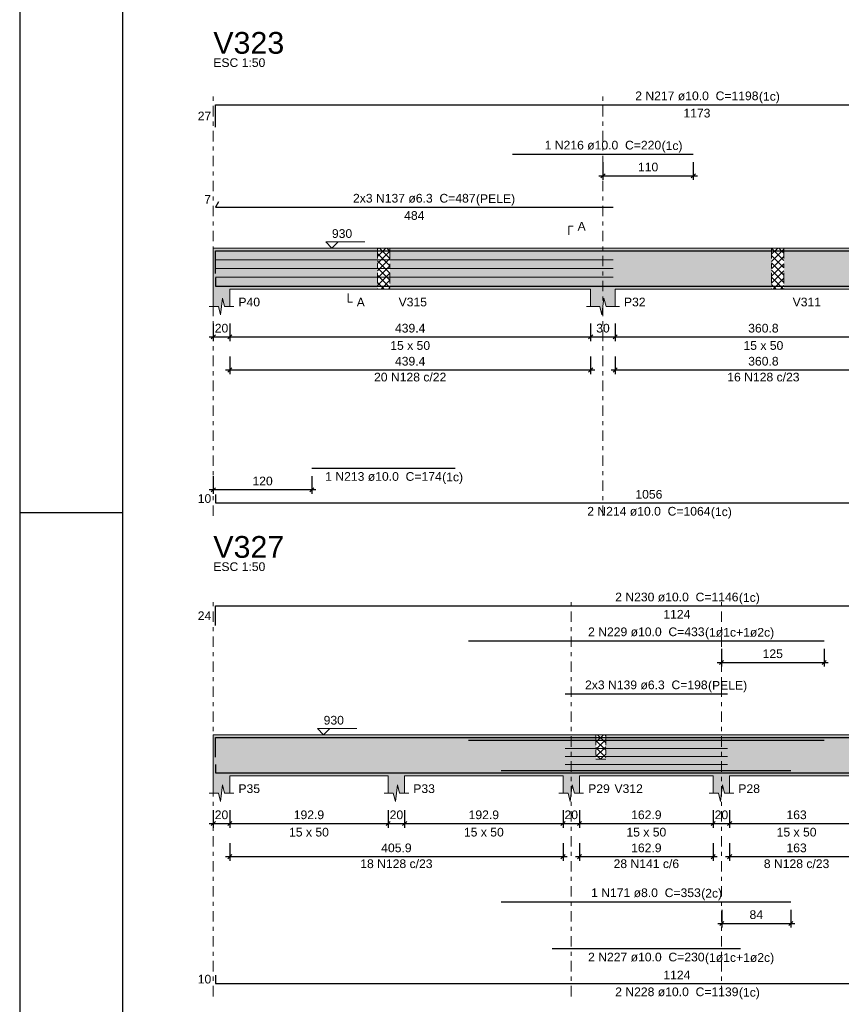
# Model space of a CAD drawing. Header units: millimetres. Extents: x 0 to 119, y 0 to 84.
# Tile 3 of 30: x 0 to 20, y 18 to 42. Entities that reach past the tile are written whole.
import ezdxf

# ---------------------------------------------------------------- set-up
doc = ezdxf.new("R2010")
doc.units = ezdxf.units.MM
doc.header["$MEASUREMENT"] = 0
doc.linetypes.add('DASHDOT', pattern=[2.54, 1.27, -0.635, 0, -0.635])
doc.linetypes.add('NULL', pattern=[0])
doc.layers.get('0').update_dxf_attribs({"lineweight": 18})
for name, color, linetype, lineweight in [('Descrição da armadura', 7, 'Continuous', 0), ('DT-Arm complementar', 5, 'Continuous', 5), ('DT-Barras na forma', 2, 'Continuous', 30), ('DT-Barras rebatidas', 2, 'Continuous', 30), ('DT-Cotas', 9, 'Continuous', 5), ('DT-Forma', 5, 'Continuous', 5), ('DT-Hachura forma vigas', 254, 'Continuous', 5), ('DT-Hachura intersecção vigas', 9, 'Continuous', 5), ('DT-Pontilhado', 9, 'DASHDOT', 5), ('DT-Textos', 7, 'Continuous', 5), ('DT-Título', 3, 'Continuous', 20), ('Textos armaduras', 7, 'Continuous', 0)]:
    doc.layers.add(name, color=color, linetype=linetype, lineweight=lineweight)
doc.layers.add('SEDUC_MARF', color=1, linetype='Continuous')
doc.layers.add('SEDUC_MARGG', color=7, linetype='Continuous')
doc.styles.add('Arial', font='txt')
doc.dimstyles.new('UM_50.000000', dxfattribs={"dimtxt": 0.18, "dimasz": 0.1, "dimexe": 0.1, "dimexo": 0.2, "dimgap": 0, "dimtad": 1, "dimtih": 1, "dimtoh": 1, "dimdec": 1, "dimlfac": 50, "dimzin": 0, "dimdsep": 46, "dimtxsty": 'Standard', "dimcen": 0.09, "dimdle": 0.1, "dimadec": 1, "dimazin": 2, "dimtfac": 1, "dimtdec": 4, "dimtofl": 0, "dimtmove": 0, "dimatfit": 3, "dimfxl": 1, "dimtolj": 1, "dimarcsym": 0})

# ---------------------------------------------------------------- blocks, each defined once
blk = doc.blocks.new('_Oblique')
at = {"color": 0, "linetype": 'ByBlock', "lineweight": -2}
blk.add_line((-0.5, -0.5), (0.5, 0.5), dxfattribs=at)
blk = doc.blocks.new('*D187')
at = {"layer": 'Defpoints', "color": 0}
for p in [(4.715, 34.506), (5.115, 34.506), (5.115, 33.976)]:
    blk.add_point(p, dxfattribs=at)
at = {"layer": 'DT-Cotas', "color": 0, "lineweight": -2}
for p, q in [((4.715, 34.306), (4.715, 33.876)), ((5.115, 34.306), (5.115, 33.876)), ((4.615, 33.976), (5.215, 33.976))]:
    blk.add_line(p, q, dxfattribs=at)
at = {"layer": 'DT-Cotas', "color": 0, "lineweight": -2, "xscale": 0.1, "yscale": 0.1, "zscale": 0.1, "rotation": 180}
blk.add_blockref('_Oblique', (4.715, 33.976), dxfattribs=at)
at = {"layer": 'DT-Cotas', "color": 0, "lineweight": -2, "xscale": 0.1, "yscale": 0.1, "zscale": 0.1}
blk.add_blockref('_Oblique', (5.115, 33.976), dxfattribs=at)
at = {"layer": 'DT-Cotas', "color": 7, "insert": (4.915, 34.188), "char_height": 0.2118, "attachment_point": 5, "rotation": 0.0057, "style": 'Arial'}
blk.add_mtext('\\A1;20', dxfattribs=at)
blk = doc.blocks.new('*D188')
at = {"layer": 'Defpoints', "color": 0}
for p in [(5.115, 34.506), (13.904, 34.506), (13.904, 33.976)]:
    blk.add_point(p, dxfattribs=at)
at = {"layer": 'DT-Cotas', "color": 0, "lineweight": -2}
for p, q in [((5.115, 34.306), (5.115, 33.876)), ((13.904, 34.306), (13.904, 33.876)), ((5.015, 33.976), (14.004, 33.976))]:
    blk.add_line(p, q, dxfattribs=at)
at = {"layer": 'DT-Cotas', "color": 0, "lineweight": -2, "xscale": 0.1, "yscale": 0.1, "zscale": 0.1, "rotation": 180}
blk.add_blockref('_Oblique', (5.115, 33.976), dxfattribs=at)
at = {"layer": 'DT-Cotas', "color": 0, "lineweight": -2, "xscale": 0.1, "yscale": 0.1, "zscale": 0.1}
blk.add_blockref('_Oblique', (13.904, 33.976), dxfattribs=at)
at = {"layer": 'DT-Cotas', "color": 7, "insert": (9.509, 34.188), "char_height": 0.2118, "attachment_point": 5, "rotation": 0.0057, "style": 'Arial'}
blk.add_mtext('\\A1;439.4', dxfattribs=at)
blk = doc.blocks.new('*D189')
at = {"layer": 'Defpoints', "color": 0}
for p in [(13.904, 34.506), (14.504, 34.506), (14.504, 33.976)]:
    blk.add_point(p, dxfattribs=at)
at = {"layer": 'DT-Cotas', "color": 0, "lineweight": -2}
for p, q in [((13.904, 34.306), (13.904, 33.876)), ((14.504, 34.306), (14.504, 33.876)), ((13.804, 33.976), (14.604, 33.976))]:
    blk.add_line(p, q, dxfattribs=at)
at = {"layer": 'DT-Cotas', "color": 0, "lineweight": -2, "xscale": 0.1, "yscale": 0.1, "zscale": 0.1, "rotation": 180}
blk.add_blockref('_Oblique', (13.904, 33.976), dxfattribs=at)
at = {"layer": 'DT-Cotas', "color": 0, "lineweight": -2, "xscale": 0.1, "yscale": 0.1, "zscale": 0.1}
blk.add_blockref('_Oblique', (14.504, 33.976), dxfattribs=at)
at = {"layer": 'DT-Cotas', "color": 7, "insert": (14.204, 34.188), "char_height": 0.2118, "attachment_point": 5, "rotation": 0.0057, "style": 'Arial'}
blk.add_mtext('\\A1;30', dxfattribs=at)
blk = doc.blocks.new('*D190')
at = {"layer": 'Defpoints', "color": 0}
for p in [(14.504, 34.506), (21.719, 34.506), (21.719, 33.976)]:
    blk.add_point(p, dxfattribs=at)
at = {"layer": 'DT-Cotas', "color": 0, "lineweight": -2}
for p, q in [((14.504, 34.306), (14.504, 33.876)), ((21.719, 34.306), (21.719, 33.876)), ((14.404, 33.976), (21.819, 33.976))]:
    blk.add_line(p, q, dxfattribs=at)
at = {"layer": 'DT-Cotas', "color": 0, "lineweight": -2, "xscale": 0.1, "yscale": 0.1, "zscale": 0.1, "rotation": 180}
blk.add_blockref('_Oblique', (14.504, 33.976), dxfattribs=at)
at = {"layer": 'DT-Cotas', "color": 0, "lineweight": -2, "xscale": 0.1, "yscale": 0.1, "zscale": 0.1}
blk.add_blockref('_Oblique', (21.719, 33.976), dxfattribs=at)
at = {"layer": 'DT-Cotas', "color": 7, "insert": (18.111, 34.188), "char_height": 0.2118, "attachment_point": 5, "rotation": 0.0057, "style": 'Arial'}
blk.add_mtext('\\A1;360.8', dxfattribs=at)
blk = doc.blocks.new('*D194')
at = {"layer": 'Defpoints', "color": 0}
for p in [(4.715, 30.784), (7.115, 30.784), (4.715, 30.255)]:
    blk.add_point(p, dxfattribs=at)
at = {"layer": 'DT-Cotas', "color": 0, "lineweight": -2}
for p, q in [((4.715, 30.584), (4.715, 30.155)), ((7.115, 30.584), (7.115, 30.155)), ((7.215, 30.255), (4.615, 30.255))]:
    blk.add_line(p, q, dxfattribs=at)
at = {"layer": 'DT-Cotas', "color": 0, "lineweight": -2, "xscale": 0.1, "yscale": 0.1, "zscale": 0.1, "rotation": 180}
blk.add_blockref('_Oblique', (4.715, 30.255), dxfattribs=at)
at = {"layer": 'DT-Cotas', "color": 0, "lineweight": -2, "xscale": 0.1, "yscale": 0.1, "zscale": 0.1}
blk.add_blockref('_Oblique', (7.115, 30.255), dxfattribs=at)
at = {"layer": 'DT-Cotas', "color": 7, "insert": (5.915, 30.466), "char_height": 0.2118, "attachment_point": 5, "rotation": 0.0057, "style": 'Arial'}
blk.add_mtext('\\A1;120', dxfattribs=at)
blk = doc.blocks.new('*D195')
at = {"layer": 'Defpoints', "color": 0}
for p in [(14.204, 38.429), (16.404, 38.429), (16.404, 37.9)]:
    blk.add_point(p, dxfattribs=at)
at = {"layer": 'DT-Cotas', "color": 0, "lineweight": -2}
for p, q in [((14.204, 38.229), (14.204, 37.8)), ((16.404, 38.229), (16.404, 37.8)), ((14.104, 37.9), (16.504, 37.9))]:
    blk.add_line(p, q, dxfattribs=at)
at = {"layer": 'DT-Cotas', "color": 0, "lineweight": -2, "xscale": 0.1, "yscale": 0.1, "zscale": 0.1, "rotation": 180}
blk.add_blockref('_Oblique', (14.204, 37.9), dxfattribs=at)
at = {"layer": 'DT-Cotas', "color": 0, "lineweight": -2, "xscale": 0.1, "yscale": 0.1, "zscale": 0.1}
blk.add_blockref('_Oblique', (16.404, 37.9), dxfattribs=at)
at = {"layer": 'DT-Cotas', "color": 7, "insert": (15.304, 38.112), "char_height": 0.2118, "attachment_point": 5, "rotation": 0.0057, "style": 'Arial'}
blk.add_mtext('\\A1;110', dxfattribs=at)
blk = doc.blocks.new('*D199')
at = {"layer": 'Defpoints', "color": 0}
for p in [(5.115, 33.701), (13.904, 33.701), (13.904, 33.171)]:
    blk.add_point(p, dxfattribs=at)
at = {"layer": 'DT-Cotas', "color": 0, "lineweight": -2}
for p, q in [((5.115, 33.501), (5.115, 33.071)), ((13.904, 33.501), (13.904, 33.071)), ((5.015, 33.171), (14.004, 33.171))]:
    blk.add_line(p, q, dxfattribs=at)
at = {"layer": 'DT-Cotas', "color": 0, "lineweight": -2, "xscale": 0.1, "yscale": 0.1, "zscale": 0.1, "rotation": 180}
blk.add_blockref('_Oblique', (5.115, 33.171), dxfattribs=at)
at = {"layer": 'DT-Cotas', "color": 0, "lineweight": -2, "xscale": 0.1, "yscale": 0.1, "zscale": 0.1}
blk.add_blockref('_Oblique', (13.904, 33.171), dxfattribs=at)
at = {"layer": 'DT-Cotas', "color": 7, "insert": (9.509, 33.383), "char_height": 0.2118, "attachment_point": 5, "rotation": 0.0057, "style": 'Arial'}
blk.add_mtext('\\A1;439.4', dxfattribs=at)
blk = doc.blocks.new('*D200')
at = {"layer": 'Defpoints', "color": 0}
for p in [(14.504, 33.701), (21.719, 33.701), (21.719, 33.171)]:
    blk.add_point(p, dxfattribs=at)
at = {"layer": 'DT-Cotas', "color": 0, "lineweight": -2}
for p, q in [((14.504, 33.501), (14.504, 33.071)), ((21.719, 33.501), (21.719, 33.071)), ((14.404, 33.171), (21.819, 33.171))]:
    blk.add_line(p, q, dxfattribs=at)
at = {"layer": 'DT-Cotas', "color": 0, "lineweight": -2, "xscale": 0.1, "yscale": 0.1, "zscale": 0.1, "rotation": 180}
blk.add_blockref('_Oblique', (14.504, 33.171), dxfattribs=at)
at = {"layer": 'DT-Cotas', "color": 0, "lineweight": -2, "xscale": 0.1, "yscale": 0.1, "zscale": 0.1}
blk.add_blockref('_Oblique', (21.719, 33.171), dxfattribs=at)
at = {"layer": 'DT-Cotas', "color": 7, "insert": (18.111, 33.383), "char_height": 0.2118, "attachment_point": 5, "rotation": 0.0057, "style": 'Arial'}
blk.add_mtext('\\A1;360.8', dxfattribs=at)
blk = doc.blocks.new('*D226')
at = {"layer": 'Defpoints', "color": 0}
for p in [(4.715, 22.654), (5.115, 22.654), (5.115, 22.125)]:
    blk.add_point(p, dxfattribs=at)
at = {"layer": 'DT-Cotas', "color": 0, "lineweight": -2}
for p, q in [((4.715, 22.454), (4.715, 22.025)), ((5.115, 22.454), (5.115, 22.025)), ((4.615, 22.125), (5.215, 22.125))]:
    blk.add_line(p, q, dxfattribs=at)
at = {"layer": 'DT-Cotas', "color": 0, "lineweight": -2, "xscale": 0.1, "yscale": 0.1, "zscale": 0.1, "rotation": 180}
blk.add_blockref('_Oblique', (4.715, 22.125), dxfattribs=at)
at = {"layer": 'DT-Cotas', "color": 0, "lineweight": -2, "xscale": 0.1, "yscale": 0.1, "zscale": 0.1}
blk.add_blockref('_Oblique', (5.115, 22.125), dxfattribs=at)
at = {"layer": 'DT-Cotas', "color": 7, "insert": (4.915, 22.337), "char_height": 0.2118, "attachment_point": 5, "style": 'Arial'}
blk.add_mtext('\\A1;20', dxfattribs=at)
blk = doc.blocks.new('*D227')
at = {"layer": 'Defpoints', "color": 0}
for p in [(5.115, 22.654), (8.974, 22.654), (8.974, 22.125)]:
    blk.add_point(p, dxfattribs=at)
at = {"layer": 'DT-Cotas', "color": 0, "lineweight": -2}
for p, q in [((5.115, 22.454), (5.115, 22.025)), ((8.974, 22.454), (8.974, 22.025)), ((5.015, 22.125), (9.074, 22.125))]:
    blk.add_line(p, q, dxfattribs=at)
at = {"layer": 'DT-Cotas', "color": 0, "lineweight": -2, "xscale": 0.1, "yscale": 0.1, "zscale": 0.1, "rotation": 180}
blk.add_blockref('_Oblique', (5.115, 22.125), dxfattribs=at)
at = {"layer": 'DT-Cotas', "color": 0, "lineweight": -2, "xscale": 0.1, "yscale": 0.1, "zscale": 0.1}
blk.add_blockref('_Oblique', (8.974, 22.125), dxfattribs=at)
at = {"layer": 'DT-Cotas', "color": 7, "insert": (7.044, 22.337), "char_height": 0.2118, "attachment_point": 5, "rotation": 0.0057, "style": 'Arial'}
blk.add_mtext('\\A1;192.9', dxfattribs=at)
blk = doc.blocks.new('*D228')
at = {"layer": 'Defpoints', "color": 0}
for p in [(8.974, 22.654), (9.374, 22.654), (9.374, 22.125)]:
    blk.add_point(p, dxfattribs=at)
at = {"layer": 'DT-Cotas', "color": 0, "lineweight": -2}
for p, q in [((8.974, 22.454), (8.974, 22.025)), ((9.374, 22.454), (9.374, 22.025)), ((8.874, 22.125), (9.474, 22.125))]:
    blk.add_line(p, q, dxfattribs=at)
at = {"layer": 'DT-Cotas', "color": 0, "lineweight": -2, "xscale": 0.1, "yscale": 0.1, "zscale": 0.1, "rotation": 180}
blk.add_blockref('_Oblique', (8.974, 22.125), dxfattribs=at)
at = {"layer": 'DT-Cotas', "color": 0, "lineweight": -2, "xscale": 0.1, "yscale": 0.1, "zscale": 0.1}
blk.add_blockref('_Oblique', (9.374, 22.125), dxfattribs=at)
at = {"layer": 'DT-Cotas', "color": 7, "insert": (9.174, 22.337), "char_height": 0.2118, "attachment_point": 5, "rotation": 0.0057, "style": 'Arial'}
blk.add_mtext('\\A1;20', dxfattribs=at)
blk = doc.blocks.new('*D229')
at = {"layer": 'Defpoints', "color": 0}
for p in [(9.374, 22.654), (13.232, 22.654), (13.232, 22.125)]:
    blk.add_point(p, dxfattribs=at)
at = {"layer": 'DT-Cotas', "color": 0, "lineweight": -2}
for p, q in [((9.374, 22.454), (9.374, 22.025)), ((13.232, 22.454), (13.232, 22.025)), ((9.274, 22.125), (13.332, 22.125))]:
    blk.add_line(p, q, dxfattribs=at)
at = {"layer": 'DT-Cotas', "color": 0, "lineweight": -2, "xscale": 0.1, "yscale": 0.1, "zscale": 0.1, "rotation": 180}
blk.add_blockref('_Oblique', (9.374, 22.125), dxfattribs=at)
at = {"layer": 'DT-Cotas', "color": 0, "lineweight": -2, "xscale": 0.1, "yscale": 0.1, "zscale": 0.1}
blk.add_blockref('_Oblique', (13.232, 22.125), dxfattribs=at)
at = {"layer": 'DT-Cotas', "color": 7, "insert": (11.303, 22.337), "char_height": 0.2118, "attachment_point": 5, "rotation": 0.0057, "style": 'Arial'}
blk.add_mtext('\\A1;192.9', dxfattribs=at)
blk = doc.blocks.new('*D230')
at = {"layer": 'Defpoints', "color": 0}
for p in [(13.232, 22.654), (13.632, 22.654), (13.632, 22.125)]:
    blk.add_point(p, dxfattribs=at)
at = {"layer": 'DT-Cotas', "color": 0, "lineweight": -2}
for p, q in [((13.232, 22.454), (13.232, 22.025)), ((13.632, 22.454), (13.632, 22.025)), ((13.132, 22.125), (13.732, 22.125))]:
    blk.add_line(p, q, dxfattribs=at)
at = {"layer": 'DT-Cotas', "color": 0, "lineweight": -2, "xscale": 0.1, "yscale": 0.1, "zscale": 0.1, "rotation": 180}
blk.add_blockref('_Oblique', (13.232, 22.125), dxfattribs=at)
at = {"layer": 'DT-Cotas', "color": 0, "lineweight": -2, "xscale": 0.1, "yscale": 0.1, "zscale": 0.1}
blk.add_blockref('_Oblique', (13.632, 22.125), dxfattribs=at)
at = {"layer": 'DT-Cotas', "color": 7, "insert": (13.432, 22.337), "char_height": 0.2118, "attachment_point": 5, "rotation": 0.0057, "style": 'Arial'}
blk.add_mtext('\\A1;20', dxfattribs=at)
blk = doc.blocks.new('*D231')
at = {"layer": 'Defpoints', "color": 0}
for p in [(13.632, 22.654), (16.889, 22.654), (16.889, 22.125)]:
    blk.add_point(p, dxfattribs=at)
at = {"layer": 'DT-Cotas', "color": 0, "lineweight": -2}
for p, q in [((13.632, 22.454), (13.632, 22.025)), ((16.889, 22.454), (16.889, 22.025)), ((13.532, 22.125), (16.989, 22.125))]:
    blk.add_line(p, q, dxfattribs=at)
at = {"layer": 'DT-Cotas', "color": 0, "lineweight": -2, "xscale": 0.1, "yscale": 0.1, "zscale": 0.1, "rotation": 180}
blk.add_blockref('_Oblique', (13.632, 22.125), dxfattribs=at)
at = {"layer": 'DT-Cotas', "color": 0, "lineweight": -2, "xscale": 0.1, "yscale": 0.1, "zscale": 0.1}
blk.add_blockref('_Oblique', (16.889, 22.125), dxfattribs=at)
at = {"layer": 'DT-Cotas', "color": 7, "insert": (15.261, 22.337), "char_height": 0.2118, "attachment_point": 5, "style": 'Arial'}
blk.add_mtext('\\A1;162.9', dxfattribs=at)
blk = doc.blocks.new('*D232')
at = {"layer": 'Defpoints', "color": 0}
for p in [(16.889, 22.654), (17.289, 22.654), (17.289, 22.125)]:
    blk.add_point(p, dxfattribs=at)
at = {"layer": 'DT-Cotas', "color": 0, "lineweight": -2}
for p, q in [((16.889, 22.454), (16.889, 22.025)), ((17.289, 22.454), (17.289, 22.025)), ((16.789, 22.125), (17.389, 22.125))]:
    blk.add_line(p, q, dxfattribs=at)
at = {"layer": 'DT-Cotas', "color": 0, "lineweight": -2, "xscale": 0.1, "yscale": 0.1, "zscale": 0.1, "rotation": 180}
blk.add_blockref('_Oblique', (16.889, 22.125), dxfattribs=at)
at = {"layer": 'DT-Cotas', "color": 0, "lineweight": -2, "xscale": 0.1, "yscale": 0.1, "zscale": 0.1}
blk.add_blockref('_Oblique', (17.289, 22.125), dxfattribs=at)
at = {"layer": 'DT-Cotas', "color": 7, "insert": (17.089, 22.337), "char_height": 0.2118, "attachment_point": 5, "rotation": 0.0057, "style": 'Arial'}
blk.add_mtext('\\A1;20', dxfattribs=at)
blk = doc.blocks.new('*D233')
at = {"layer": 'Defpoints', "color": 0}
for p in [(17.289, 22.654), (20.549, 22.654), (20.549, 22.125)]:
    blk.add_point(p, dxfattribs=at)
at = {"layer": 'DT-Cotas', "color": 0, "lineweight": -2}
for p, q in [((17.289, 22.454), (17.289, 22.025)), ((20.549, 22.454), (20.549, 22.025)), ((17.189, 22.125), (20.649, 22.125))]:
    blk.add_line(p, q, dxfattribs=at)
at = {"layer": 'DT-Cotas', "color": 0, "lineweight": -2, "xscale": 0.1, "yscale": 0.1, "zscale": 0.1, "rotation": 180}
blk.add_blockref('_Oblique', (17.289, 22.125), dxfattribs=at)
at = {"layer": 'DT-Cotas', "color": 0, "lineweight": -2, "xscale": 0.1, "yscale": 0.1, "zscale": 0.1}
blk.add_blockref('_Oblique', (20.549, 22.125), dxfattribs=at)
at = {"layer": 'DT-Cotas', "color": 7, "insert": (18.919, 22.337), "char_height": 0.2118, "attachment_point": 5, "rotation": 0.0057, "style": 'Arial'}
blk.add_mtext('\\A1;163', dxfattribs=at)
blk = doc.blocks.new('*D237')
at = {"layer": 'Defpoints', "color": 0}
for p in [(17.098, 20.223), (18.778, 20.223), (18.778, 19.693)]:
    blk.add_point(p, dxfattribs=at)
at = {"layer": 'DT-Cotas', "color": 0, "lineweight": -2}
for p, q in [((17.098, 20.023), (17.098, 19.593)), ((18.778, 20.023), (18.778, 19.593)), ((16.998, 19.693), (18.878, 19.693))]:
    blk.add_line(p, q, dxfattribs=at)
at = {"layer": 'DT-Cotas', "color": 0, "lineweight": -2, "xscale": 0.1, "yscale": 0.1, "zscale": 0.1, "rotation": 180}
blk.add_blockref('_Oblique', (17.098, 19.693), dxfattribs=at)
at = {"layer": 'DT-Cotas', "color": 0, "lineweight": -2, "xscale": 0.1, "yscale": 0.1, "zscale": 0.1}
blk.add_blockref('_Oblique', (18.778, 19.693), dxfattribs=at)
at = {"layer": 'DT-Cotas', "color": 7, "insert": (17.938, 19.905), "char_height": 0.2118, "attachment_point": 5, "rotation": 0.0057, "style": 'Arial'}
blk.add_mtext('\\A1;84', dxfattribs=at)
blk = doc.blocks.new('*D238')
at = {"layer": 'Defpoints', "color": 0}
for p in [(17.089, 26.578), (19.589, 26.578), (19.589, 26.048)]:
    blk.add_point(p, dxfattribs=at)
at = {"layer": 'DT-Cotas', "color": 0, "lineweight": -2}
for p, q in [((17.089, 26.378), (17.089, 25.948)), ((19.589, 26.378), (19.589, 25.948)), ((16.989, 26.048), (19.689, 26.048))]:
    blk.add_line(p, q, dxfattribs=at)
at = {"layer": 'DT-Cotas', "color": 0, "lineweight": -2, "xscale": 0.1, "yscale": 0.1, "zscale": 0.1, "rotation": 180}
blk.add_blockref('_Oblique', (17.089, 26.048), dxfattribs=at)
at = {"layer": 'DT-Cotas', "color": 0, "lineweight": -2, "xscale": 0.1, "yscale": 0.1, "zscale": 0.1}
blk.add_blockref('_Oblique', (19.589, 26.048), dxfattribs=at)
at = {"layer": 'DT-Cotas', "color": 7, "insert": (18.339, 26.26), "char_height": 0.2118, "attachment_point": 5, "rotation": 0.0057, "style": 'Arial'}
blk.add_mtext('\\A1;125', dxfattribs=at)
blk = doc.blocks.new('*D241')
at = {"layer": 'Defpoints', "color": 0}
for p in [(5.115, 21.849), (13.232, 21.849), (13.232, 21.32)]:
    blk.add_point(p, dxfattribs=at)
at = {"layer": 'DT-Cotas', "color": 0, "lineweight": -2}
for p, q in [((5.115, 21.649), (5.115, 21.22)), ((13.232, 21.649), (13.232, 21.22)), ((5.015, 21.32), (13.332, 21.32))]:
    blk.add_line(p, q, dxfattribs=at)
at = {"layer": 'DT-Cotas', "color": 0, "lineweight": -2, "xscale": 0.1, "yscale": 0.1, "zscale": 0.1, "rotation": 180}
blk.add_blockref('_Oblique', (5.115, 21.32), dxfattribs=at)
at = {"layer": 'DT-Cotas', "color": 0, "lineweight": -2, "xscale": 0.1, "yscale": 0.1, "zscale": 0.1}
blk.add_blockref('_Oblique', (13.232, 21.32), dxfattribs=at)
at = {"layer": 'DT-Cotas', "color": 7, "insert": (9.174, 21.532), "char_height": 0.2118, "attachment_point": 5, "rotation": 0.0057, "style": 'Arial'}
blk.add_mtext('\\A1;405.9', dxfattribs=at)
blk = doc.blocks.new('*D242')
at = {"layer": 'Defpoints', "color": 0}
for p in [(17.289, 21.849), (20.549, 21.849), (20.549, 21.32)]:
    blk.add_point(p, dxfattribs=at)
at = {"layer": 'DT-Cotas', "color": 0, "lineweight": -2}
for p, q in [((17.289, 21.649), (17.289, 21.22)), ((20.549, 21.649), (20.549, 21.22)), ((17.189, 21.32), (20.649, 21.32))]:
    blk.add_line(p, q, dxfattribs=at)
at = {"layer": 'DT-Cotas', "color": 0, "lineweight": -2, "xscale": 0.1, "yscale": 0.1, "zscale": 0.1, "rotation": 180}
blk.add_blockref('_Oblique', (17.289, 21.32), dxfattribs=at)
at = {"layer": 'DT-Cotas', "color": 0, "lineweight": -2, "xscale": 0.1, "yscale": 0.1, "zscale": 0.1}
blk.add_blockref('_Oblique', (20.549, 21.32), dxfattribs=at)
at = {"layer": 'DT-Cotas', "color": 7, "insert": (18.919, 21.532), "char_height": 0.2118, "attachment_point": 5, "rotation": 0.0057, "style": 'Arial'}
blk.add_mtext('\\A1;163', dxfattribs=at)
blk = doc.blocks.new('*D244')
at = {"layer": 'Defpoints', "color": 0}
for p in [(13.632, 21.849), (16.889, 21.849), (16.889, 21.32)]:
    blk.add_point(p, dxfattribs=at)
at = {"layer": 'DT-Cotas', "color": 0, "lineweight": -2}
for p, q in [((13.632, 21.649), (13.632, 21.22)), ((16.889, 21.649), (16.889, 21.22)), ((13.532, 21.32), (16.989, 21.32))]:
    blk.add_line(p, q, dxfattribs=at)
at = {"layer": 'DT-Cotas', "color": 0, "lineweight": -2, "xscale": 0.1, "yscale": 0.1, "zscale": 0.1, "rotation": 180}
blk.add_blockref('_Oblique', (13.632, 21.32), dxfattribs=at)
at = {"layer": 'DT-Cotas', "color": 0, "lineweight": -2, "xscale": 0.1, "yscale": 0.1, "zscale": 0.1}
blk.add_blockref('_Oblique', (16.889, 21.32), dxfattribs=at)
at = {"layer": 'DT-Cotas', "color": 7, "insert": (15.261, 21.532), "char_height": 0.2118, "attachment_point": 5, "style": 'Arial'}
blk.add_mtext('\\A1;162.9', dxfattribs=at)

msp = doc.modelspace()

# ---------------------------------------------------------------- hatches: boundary and pattern name
at = {"layer": 'DT-Hachura forma vigas', "linetype": 'Continuous'}
for points in [[(5.1152, 35.1412), (8.7152, 35.1412), (8.7152, 36.1412), (5.1152, 36.1412), (4.7152, 36.1412), (4.7152, 35.1412), (4.7152, 34.7176), (4.8402, 34.7176), (4.8902, 34.5176), (4.9402, 34.9176), (4.9902, 34.7176), (5.1152, 34.7176), (5.1152, 35.1412)], [(14.5036, 35.1412), (18.312, 35.1412), (18.312, 36.1412), (14.5036, 36.1412), (13.9036, 36.1412), (9.0152, 36.1412), (9.0152, 35.1412), (13.9036, 35.1412), (13.9036, 34.7176), (14.1286, 34.7176), (14.1786, 34.5176), (14.2286, 34.9176), (14.2786, 34.7176), (14.5036, 34.7176), (14.5036, 35.1412)], [(22.319, 35.1412), (25.6792, 35.1412), (25.6792, 36.1412), (22.319, 36.1412), (21.719, 36.1412), (18.612, 36.1412), (18.612, 35.1412), (21.719, 35.1412), (21.719, 34.7176), (21.944, 34.7176), (21.994, 34.5176), (22.044, 34.9176), (22.094, 34.7176), (22.319, 34.7176), (22.319, 35.1412)], [(14.2722, 23.6896), (14.0322, 23.6896), (14.0322, 24.2896), (13.6322, 24.2896), (13.2322, 24.2896), (9.3738, 24.2896), (8.9738, 24.2896), (5.1152, 24.2896), (4.7152, 24.2896), (4.7152, 23.2896), (4.7152, 22.866), (4.8402, 22.866), (4.8902, 22.666), (4.9402, 23.066), (4.9902, 22.866), (5.1152, 22.866), (5.1152, 23.2896), (8.9738, 23.2896), (8.9738, 22.866), (9.0988, 22.866), (9.1488, 22.666), (9.1988, 23.066), (9.2488, 22.866), (9.3738, 22.866), (9.3738, 23.2896), (13.2322, 23.2896), (13.2322, 22.866), (13.3572, 22.866), (13.4072, 22.666), (13.4572, 23.066), (13.5072, 22.866), (13.6322, 22.866), (13.6322, 23.2896), (14.0322, 23.2896), (14.2722, 23.2896), (16.8892, 23.2896), (16.8892, 22.866), (17.0142, 22.866), (17.0642, 22.666), (17.1142, 23.066), (17.1642, 22.866), (17.2892, 22.866), (17.2892, 23.2896), (20.5494, 23.2896), (20.5494, 22.866), (20.6744, 22.866), (20.7244, 22.666), (20.7744, 23.066), (20.8244, 22.866), (20.9494, 22.866), (20.9494, 23.2896), (25.703, 23.2896), (25.703, 24.2896), (20.9494, 24.2896), (20.5494, 24.2896), (17.2892, 24.2896), (16.8892, 24.2896), (14.2722, 24.2896), (14.2722, 23.6896)]]:
    msp.add_hatch(color=254, dxfattribs=at).paths.add_polyline_path(points)
at = {"layer": 'DT-Hachura intersecção vigas', "linetype": 'Continuous'}
h = msp.add_hatch(dxfattribs=at)
h.set_pattern_fill('ANSI37', color=9, style=0)
h.paths.add_polyline_path([(8.7152, 35.1412), (9.0152, 35.1412), (9.0152, 36.1412), (8.7152, 36.1412), (8.7152, 35.1412)])
h = msp.add_hatch(dxfattribs=at)
h.set_pattern_fill('ANSI37', color=9, style=0)
h.paths.add_polyline_path([(18.312, 35.1412), (18.612, 35.1412), (18.612, 36.1412), (18.312, 36.1412), (18.312, 35.1412)])
h = msp.add_hatch(dxfattribs=at)
h.set_pattern_fill('ANSI37', color=9, style=0)
h.paths.add_polyline_path([(14.0322, 23.6896), (14.2722, 23.6896), (14.2722, 24.2896), (14.0322, 24.2896), (14.0322, 23.6896)])

# ---------------------------------------------------------------- linework, layer by layer
at = {"layer": 'DT-Arm complementar'}
for p, q in [((4.7652, 35.8512), (14.4536, 35.8512)), ((4.7652, 35.6412), (14.4536, 35.6412)), ((4.7652, 35.4312), (14.4536, 35.4312)), ((13.2822, 23.9533), (17.2392, 23.9533)), ((13.2822, 23.7596), (17.2392, 23.7596)), ((13.2822, 23.5659), (17.2392, 23.5659))]:
    msp.add_line(p, q, dxfattribs=at)
at = {"layer": 'DT-Barras na forma'}
for points in [[(4.7652, 35.5244), (4.7652, 36.0712), (28.2184, 36.0712)], [(12.0036, 36.0712), (16.4036, 36.0712)], [(4.7652, 35.4112), (4.7652, 35.2112), (25.8792, 35.2112)], [(7.1152, 35.2112), (10.6036, 35.2112)], [(4.7652, 23.7418), (4.7652, 24.2196), (27.2424, 24.2196)], [(10.9322, 24.2196), (19.5892, 24.2196)], [(10.9322, 24.1596), (19.5892, 24.1596)], [(4.7652, 23.5596), (4.7652, 23.3596), (27.2424, 23.3596), (27.2424, 23.5596)], [(11.7243, 23.4136), (18.7779, 23.4136)], [(12.965, 23.4196), (17.5563, 23.4196)], [(12.965, 23.3596), (17.5563, 23.3596)]]:
    msp.add_lwpolyline(points, dxfattribs=at)
at = {"layer": 'DT-Barras rebatidas'}
for points in [[(4.7652, 39.0826), (4.7652, 39.6294), (28.2184, 39.6294)], [(12.0036, 38.4292), (16.4036, 38.4292)], [(4.8376, 37.2621), (4.7652, 37.1366), (14.4536, 37.1366)], [(7.1152, 30.7841), (10.6036, 30.7841)], [(4.7652, 30.1369), (4.7652, 29.9369), (25.8792, 29.9369)], [(4.7652, 26.947), (4.7652, 27.4248), (27.2424, 27.4248)], [(10.9322, 26.5776), (19.5892, 26.5776)], [(13.2822, 25.2851), (17.2392, 25.2851)], [(11.7243, 20.223), (18.7779, 20.223)], [(12.965, 19.0812), (17.5563, 19.0812)], [(4.7652, 18.434), (4.7652, 18.234), (27.2424, 18.234), (27.2424, 18.434)]]:
    msp.add_lwpolyline(points, dxfattribs=at)
at = {"layer": 'DT-Forma', "linetype": 'Continuous'}
for p, q in [((4.7152, 35.1412), (4.7152, 36.1412)), ((4.7152, 23.2896), (4.7152, 24.2896))]:
    msp.add_line(p, q, dxfattribs=at)
at = {"layer": 'DT-Forma'}
for p, q in [((4.7152, 36.1412), (5.1152, 36.1412)), ((5.1152, 36.1412), (8.7152, 36.1412)), ((8.7152, 36.1412), (9.0152, 36.1412)), ((9.0152, 36.1412), (13.9036, 36.1412)), ((13.9036, 36.1412), (14.5036, 36.1412)), ((14.5036, 36.1412), (18.312, 36.1412)), ((18.312, 36.1412), (18.612, 36.1412)), ((18.612, 36.1412), (21.719, 36.1412)), ((4.7152, 35.1412), (4.7152, 34.7176)), ((5.1152, 34.7176), (5.1152, 35.1412)), ((5.1152, 35.1412), (8.7152, 35.1412)), ((8.7152, 35.1412), (9.0152, 35.1412)), ((9.0152, 35.1412), (13.9036, 35.1412)), ((13.9036, 35.1412), (13.9036, 34.7176)), ((14.5036, 34.7176), (14.5036, 35.1412)), ((14.5036, 35.1412), (18.312, 35.1412)), ((18.312, 35.1412), (18.612, 35.1412)), ((18.612, 35.1412), (21.719, 35.1412)), ((4.8902, 34.5176), (4.9402, 34.9176)), ((4.9402, 34.9176), (4.9902, 34.7176)), ((14.1786, 34.5176), (14.2286, 34.9176)), ((14.2286, 34.9176), (14.2786, 34.7176)), ((4.6152, 34.7176), (4.8402, 34.7176)), ((4.8402, 34.7176), (4.8902, 34.5176)), ((4.9902, 34.7176), (5.2152, 34.7176)), ((13.8036, 34.7176), (14.1286, 34.7176)), ((14.1286, 34.7176), (14.1786, 34.5176)), ((14.2786, 34.7176), (14.6036, 34.7176)), ((4.7152, 24.2896), (5.1152, 24.2896)), ((5.1152, 24.2896), (8.9738, 24.2896)), ((8.9738, 24.2896), (9.3738, 24.2896)), ((9.3738, 24.2896), (13.2322, 24.2896)), ((13.2322, 24.2896), (13.6322, 24.2896)), ((13.6322, 24.2896), (14.0322, 24.2896)), ((14.0322, 24.2896), (14.2722, 24.2896)), ((14.2722, 24.2896), (16.8892, 24.2896)), ((16.8892, 24.2896), (17.2892, 24.2896)), ((17.2892, 24.2896), (20.5494, 24.2896)), ((4.7152, 23.2896), (4.7152, 22.866)), ((5.1152, 22.866), (5.1152, 23.2896)), ((5.1152, 23.2896), (8.9738, 23.2896)), ((8.9738, 23.2896), (8.9738, 22.866)), ((9.3738, 22.866), (9.3738, 23.2896)), ((9.3738, 23.2896), (13.2322, 23.2896)), ((13.2322, 23.2896), (13.2322, 22.866)), ((13.6322, 22.866), (13.6322, 23.2896)), ((13.6322, 23.2896), (14.0322, 23.2896)), ((14.0322, 23.2896), (14.2722, 23.2896)), ((14.2722, 23.2896), (16.8892, 23.2896)), ((16.8892, 23.2896), (16.8892, 22.866)), ((17.2892, 22.866), (17.2892, 23.2896)), ((17.2892, 23.2896), (20.5494, 23.2896)), ((4.8902, 22.666), (4.9402, 23.066)), ((4.9402, 23.066), (4.9902, 22.866)), ((9.1488, 22.666), (9.1988, 23.066)), ((9.1988, 23.066), (9.2488, 22.866)), ((13.4072, 22.666), (13.4572, 23.066)), ((13.4572, 23.066), (13.5072, 22.866)), ((17.0642, 22.666), (17.1142, 23.066)), ((17.1142, 23.066), (17.1642, 22.866)), ((4.6152, 22.866), (4.8402, 22.866)), ((4.8402, 22.866), (4.8902, 22.666)), ((4.9902, 22.866), (5.2152, 22.866)), ((8.8738, 22.866), (9.0988, 22.866)), ((9.0988, 22.866), (9.1488, 22.666)), ((9.2488, 22.866), (9.4738, 22.866)), ((13.1322, 22.866), (13.3572, 22.866)), ((13.3572, 22.866), (13.4072, 22.666)), ((13.5072, 22.866), (13.7322, 22.866)), ((16.7892, 22.866), (17.0142, 22.866)), ((17.0142, 22.866), (17.0642, 22.666)), ((17.1642, 22.866), (17.3892, 22.866))]:
    msp.add_line(p, q, dxfattribs=at)
at = {"layer": 'DT-Pontilhado', "ltscale": 0.2}
for p, q in [((4.7152, 29.6192), (4.7152, 39.9118)), ((14.2036, 29.6192), (14.2036, 39.9118)), ((8.7152, 36.1412), (8.7152, 35.1412)), ((9.0152, 36.1412), (9.0152, 35.1412)), ((18.312, 36.1412), (18.312, 35.1412)), ((18.612, 36.1412), (18.612, 35.1412)), ((4.7152, 17.9163), (4.7152, 27.6366)), ((13.4322, 17.9163), (13.4322, 27.6366)), ((17.0892, 17.9163), (17.0892, 27.6366)), ((14.0322, 24.2896), (14.0322, 23.6896)), ((14.2722, 24.2896), (14.2722, 23.6896)), ((14.0322, 23.6896), (14.2722, 23.6896))]:
    msp.add_line(p, q, dxfattribs=at)
at = {"layer": 'DT-Textos'}
for points in [[(13.3741, 36.4589), (13.3741, 36.6707), (13.48, 36.6707)], [(7.7517, 36.2894), (7.6035, 36.1412), (7.4552, 36.2894), (8.4083, 36.2894)], [(7.9952, 35.0353), (7.9952, 34.8235), (8.1011, 34.8235)], [(7.5503, 24.4379), (7.402, 24.2896), (7.2538, 24.4379), (8.2069, 24.4379)]]:
    msp.add_lwpolyline(points, dxfattribs=at)
at = {"layer": 'SEDUC_MARF'}
msp.add_line((0, 29.7), (2.5, 29.7), dxfattribs=at)
msp.add_lwpolyline([(118.9, 84.1), (0, 84.1), (0, 0), (118.9, 0)], close=True, dxfattribs=at)
at = {"layer": 'SEDUC_MARGG'}
msp.add_lwpolyline([(2.5, 1), (117.9, 1), (117.9, 83.1), (2.5, 83.1), (2.5, 1)], dxfattribs=at)

# ---------------------------------------------------------------- texts
at = {"layer": 'Descrição da armadura', "linetype": 'NULL', "char_height": 0.2118, "attachment_point": 8, "line_spacing_factor": 0.9, "style": 'Arial'}
for s, insert, width in [('2 N217 ø10.0  C=1198', (16.4913, 39.7353), 5.884678), ('1 N216 ø10.0  C=220', (14.2033, 38.5353), 5.562109), ('2x3 N137 ø6.3  C=487', (9.6093, 37.2423), 5.852109), ('20 N128 c/22', (9.5094, 32.8897), 3.450264), ('16 N128 c/23', (18.1113, 32.8897), 3.450264), ('1 N213 ø10.0  C=174', (8.8593, 30.4663), 5.562109), ('2 N214 ø10.0  C=1064', (15.3223, 29.6193), 5.884678), ('2 N230 ø10.0  C=1146', (16.0033, 27.5311), 5.884678), ('2 N229 ø10.0  C=433', (15.2603, 26.6831), 5.562109), ('2x3 N139 ø6.3  C=198', (15.2603, 25.3911), 5.852109), ('18 N128 c/23', (9.1737, 21.0382), 3.450264), ('28 N141 c/6', (15.2607, 21.0382), 3.127695), ('8 N128 c/23', (18.9193, 21.0382), 3.127695), ('1 N171 ø8.0  C=353', (15.2513, 20.3291), 5.239541), ('2 N227 ø10.0  C=230', (15.2603, 18.7631), 5.562109), ('2 N228 ø10.0  C=1139', (16.0033, 17.9161), 5.884678)]:
    msp.add_mtext(s, dxfattribs=dict(at, insert=insert, width=width))
at = {"layer": 'DT-Textos', "linetype": 'NULL', "char_height": 0.2118, "line_spacing_factor": 0.798, "style": 'Arial'}
for s, insert, width, attachment_point in [('ESC 1:50', (4.7153, 40.5473), 2.482559, 7), ('(1c)', (18.0023, 39.6654), 0.998857, 7), ('(1c)', (15.6313, 38.4654), 0.998857, 7), ('(PELE)', (11.1113, 37.1724), 1.869424, 7), ('A', (13.5863, 36.5643), 0.386855, 7), ('930', (7.6033, 36.3843), 0.967705, 7), ('P40', (5.3273, 34.7173), 1.031992, 7), ('A', (8.2073, 34.7173), 0.386855, 7), ('V315', (9.2273, 34.7173), 1.354561, 7), ('P32', (14.7153, 34.7173), 1.031992, 7), ('V311', (18.8233, 34.7173), 1.354561, 7), ('15 x 50', (9.5093, 33.6583), 1.902559, 8), ('15 x 50', (18.1113, 33.6583), 1.902559, 8), ('(1c)', (10.2873, 30.3964), 0.998857, 7), ('(1c)', (16.8323, 29.5494), 0.998857, 7), ('ESC 1:50', (4.7153, 28.2721), 2.482559, 7), ('(1c)', (17.5143, 27.4612), 0.998857, 7), ('(1ø1c+1ø2c)', (16.6883, 26.6132), 3.303848, 7), ('(PELE)', (16.7623, 25.3212), 1.869424, 7), ('930', (7.4023, 24.5331), 0.967705, 7), ('P35', (5.3273, 22.8661), 1.031992, 7), ('P33', (9.5853, 22.8661), 1.031992, 7), ('P29', (13.8443, 22.8661), 1.031992, 7), ('V312', (14.4843, 22.8661), 1.354561, 7), ('P28', (17.5013, 22.8661), 1.031992, 7), ('15 x 50', (7.0443, 21.8071), 1.902559, 8), ('15 x 50', (11.3033, 21.8071), 1.902559, 8), ('15 x 50', (15.2603, 21.8071), 1.902559, 8), ('15 x 50', (18.9193, 21.8071), 1.902559, 8), ('(2c)', (16.5963, 20.2592), 0.998857, 7), ('(1ø1c+1ø2c)', (16.6883, 18.6932), 3.303848, 7), ('(1c)', (17.5143, 17.8462), 0.998857, 7)]:
    msp.add_mtext(s, dxfattribs=dict(at, insert=insert, width=width, attachment_point=attachment_point))
at = {"layer": 'DT-Título', "linetype": 'NULL', "char_height": 0.5295, "width": 3.456465, "attachment_point": 7, "line_spacing_factor": 0.798, "style": 'Arial'}
for s, insert in [('V323', (4.7153, 40.8652)), ('V327', (4.7153, 28.59))]:
    msp.add_mtext(s, dxfattribs=dict(at, insert=insert))
at = {"layer": 'Textos armaduras', "linetype": 'NULL', "char_height": 0.2118, "line_spacing_factor": 0.9, "style": 'Arial'}
for s, insert, width, attachment_point in [('27', (4.6652, 39.2501), 1.045137, 9), ('1173', (16.4918, 39.5321), 1.690273, 2), ('7', (4.6586, 37.2225), 0.722568, 9), ('484', (9.6094, 37.0393), 1.367705, 2), ('10', (4.6652, 29.931), 1.045137, 9), ('1056', (15.3222, 30.0342), 1.690273, 8), ('24', (4.6652, 27.08), 1.045137, 9), ('1124', (16.0038, 27.3275), 1.690273, 2), ('10', (4.6652, 18.2281), 1.045137, 9), ('1124', (16.0038, 18.3313), 1.690273, 8)]:
    msp.add_mtext(s, dxfattribs=dict(at, insert=insert, width=width, attachment_point=attachment_point))

# ---------------------------------------------------------------- dimensions: what is measured, and where the dimension line sits
at = {"layer": 'DT-Cotas'}
for base, p1, p2, picture, middle, turn in [((16.4036, 37.8997), (14.2036, 38.4292), (16.4036, 38.4292), '*D195', (15.3036, 38.1115), 0.00573), ((5.1152, 33.9763), (4.7152, 34.5058), (5.1152, 34.5058), '*D187', (4.9152, 34.1881), 0.00573), ((13.9036, 33.9763), (5.1152, 34.5058), (13.9036, 34.5058), '*D188', (9.5094, 34.1881), 0.00573), ((14.5036, 33.9763), (13.9036, 34.5058), (14.5036, 34.5058), '*D189', (14.2036, 34.1881), 0.00573), ((21.719, 33.9763), (14.5036, 34.5058), (21.719, 34.5058), '*D190', (18.1113, 34.1881), 0.00573), ((13.9036, 33.1714), (5.1152, 33.7009), (13.9036, 33.7009), '*D199', (9.5094, 33.3832), 0.00573), ((21.719, 33.1714), (14.5036, 33.7009), (21.719, 33.7009), '*D200', (18.1113, 33.3832), 0.00573), ((19.5892, 26.0481), (17.0892, 26.5776), (19.5892, 26.5776), '*D238', (18.3392, 26.2599), 0.00573), ((8.9738, 22.1247), (5.1152, 22.6542), (8.9738, 22.6542), '*D227', (7.0445, 22.3365), 0.00573), ((9.3738, 22.1247), (8.9738, 22.6542), (9.3738, 22.6542), '*D228', (9.1738, 22.3365), 0.00573), ((13.2322, 22.1247), (9.3738, 22.6542), (13.2322, 22.6542), '*D229', (11.303, 22.3365), 0.00573), ((13.6322, 22.1247), (13.2322, 22.6542), (13.6322, 22.6542), '*D230', (13.4322, 22.3365), 0.00573), ((17.2892, 22.1247), (16.8892, 22.6542), (17.2892, 22.6542), '*D232', (17.0892, 22.3365), 0.00573), ((20.5494, 22.1247), (17.2892, 22.6542), (20.5494, 22.6542), '*D233', (18.9193, 22.3365), 0.00573), ((13.2321905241, 21.3198600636), (5.1151905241, 21.8493600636), (13.2321905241, 21.8493600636), '*D241', (9.1736905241, 21.5316600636), 0.005729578), ((20.5494, 21.3199), (17.2892, 21.8494), (20.5494, 21.8494), '*D242', (18.9193, 21.5317), 0.00573), ((18.7779, 19.6935), (17.0979, 20.223), (18.7779, 20.223), '*D237', (17.9379, 19.9053), 0.00573)]:
    dim = msp.add_linear_dim(base=base, p1=p1, p2=p2, dimstyle='UM_50.000000', override={"dimtxt": 0.2118, "dimasz": 0.1, "dimexe": 0.1, "dimexo": 0.2, "dimtad": 1, "dimtih": 0, "dimtoh": 0, "dimdec": 1, "dimlfac": 50, "dimzin": 8, "dimtxsty": 'Arial', "dimblk": 'Oblique', "dimblk1": 'Oblique', "dimblk2": 'Oblique', "dimsah": 1, "dimdle": 0.1, "dimse1": 0, "dimse2": 0, "dimclrt": 7, "dimadec": 1, "dimazin": 3, "dimtmove": 2, "dimldrblk": 'Oblique'}, dxfattribs=at)
    dim.commit()
    dim.dimension.update_dxf_attribs({"geometry": picture, "text_midpoint": middle, "dimtype": 160, "text_rotation": turn})
dim = msp.add_linear_dim(base=(4.7152, 30.2546), p1=(7.1152, 30.7841), p2=(4.7152, 30.7841), angle=180, dimstyle='UM_50.000000', override={"dimtxt": 0.2118, "dimasz": 0.1, "dimexe": 0.1, "dimexo": 0.2, "dimtad": 1, "dimtih": 0, "dimtoh": 0, "dimdec": 1, "dimlfac": 50, "dimzin": 8, "dimtxsty": 'Arial', "dimblk": 'Oblique', "dimblk1": 'Oblique', "dimblk2": 'Oblique', "dimsah": 1, "dimdle": 0.1, "dimse1": 0, "dimse2": 0, "dimclrt": 7, "dimadec": 1, "dimazin": 3, "dimtmove": 2, "dimldrblk": 'Oblique'}, dxfattribs=at)
dim.commit()
dim.dimension.update_dxf_attribs({"geometry": '*D194', "text_midpoint": (5.9152, 30.4664), "dimtype": 161, "text_rotation": 0.00573})
for base, p1, p2, picture, middle in [((5.1152, 22.1247), (4.7152, 22.6542), (5.1152, 22.6542), '*D226', (4.9152, 22.3365)), ((16.8891905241, 22.1247000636), (13.6321905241, 22.6542000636), (16.8891905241, 22.6542000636), '*D231', (15.2606905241, 22.3365000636)), ((16.8891905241, 21.3198600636), (13.6321905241, 21.8493600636), (16.8891905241, 21.8493600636), '*D244', (15.2606905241, 21.5316600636))]:
    dim = msp.add_linear_dim(base=base, p1=p1, p2=p2, dimstyle='UM_50.000000', override={"dimtxt": 0.2118, "dimasz": 0.1, "dimexe": 0.1, "dimexo": 0.2, "dimtad": 1, "dimtih": 0, "dimtoh": 0, "dimdec": 1, "dimlfac": 50, "dimzin": 8, "dimtxsty": 'Arial', "dimblk": 'Oblique', "dimblk1": 'Oblique', "dimblk2": 'Oblique', "dimsah": 1, "dimdle": 0.1, "dimse1": 0, "dimse2": 0, "dimclrt": 7, "dimadec": 1, "dimazin": 3, "dimtmove": 2, "dimldrblk": 'Oblique'}, dxfattribs=at)
    dim.commit()
    dim.dimension.update_dxf_attribs({"geometry": picture, "text_midpoint": middle, "dimtype": 160})

doc.saveas('drawing.dxf')
